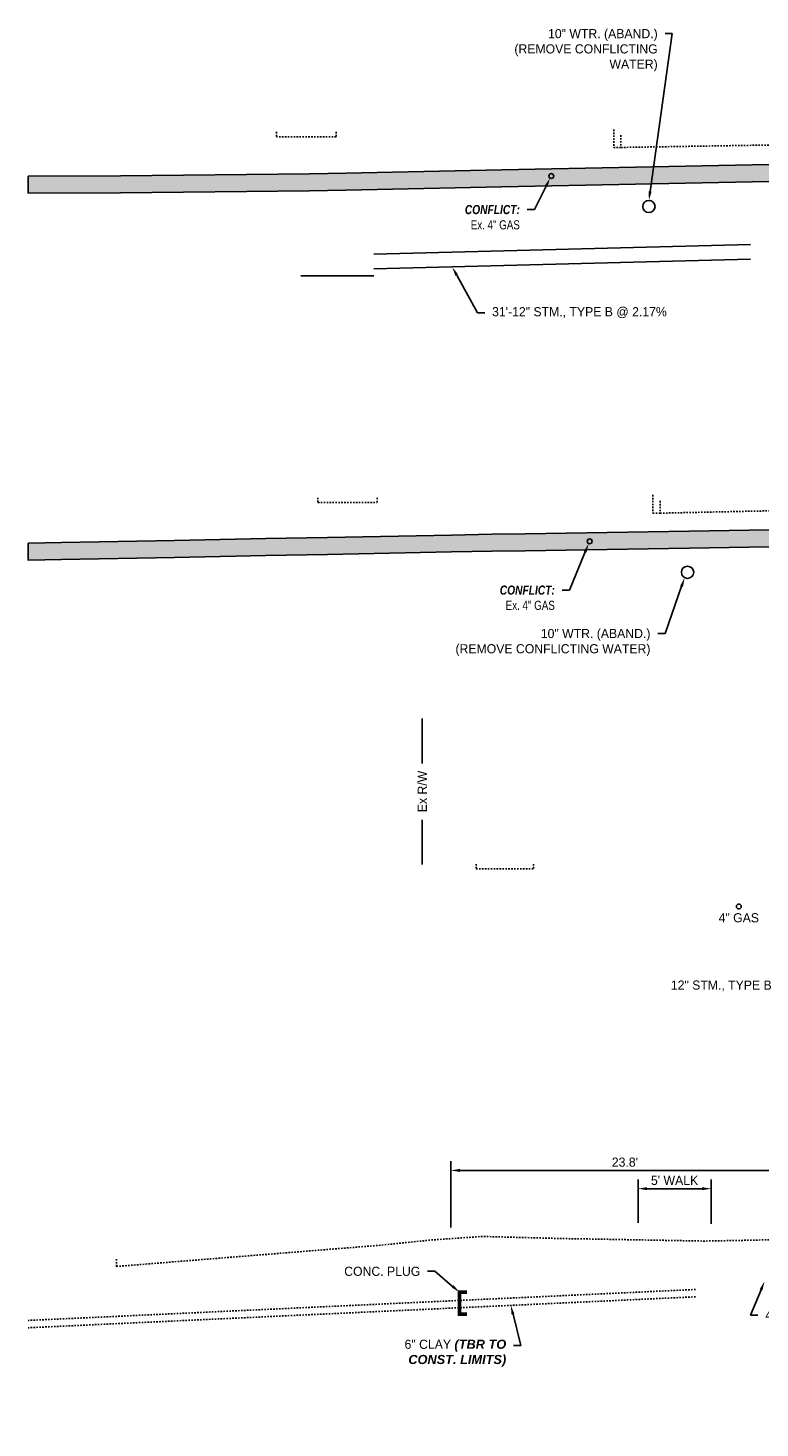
# Model space of a CAD drawing. Header units: feet. Extents: x 161250 to 169758, y 287353 to 289076.
# Tile 10 of 36: x 167526 to 167576, y 287964 to 288060. Entities that reach past the tile are written whole.
import ezdxf
from ezdxf import colors
from ezdxf.entities.mleader import LeaderData, LeaderLine
from ezdxf.math import Vec2, Vec3

# ---------------------------------------------------------------- set-up
doc = ezdxf.new("R2010")
doc.units = ezdxf.units.FT
doc.header["$MEASUREMENT"] = 0
doc.linetypes.add('OhDOT_USTN2', pattern=[0.11, 0.069, -0.041])
doc.linetypes.add('OhDOT_USTN5', pattern=[0.11, 0.055, -0.055])
doc.layers.add('DR_P_Storm_Sewer', color=1, linetype='Continuous', true_color=0xff0000)
for name, color, linetype in [('DR_P_Text', 1, 'Continuous'), ('DR_X_Storm_Sewer', 200, 'OhDOT_USTN5'), ('DR_X_Text', 210, 'Continuous'), ('PV_P_Curb', 6, 'Continuous'), ('RD_P_Text', 1, 'Continuous'), ('RW_X_Fee_RW', 50, 'rowex'), ('SC_Shading1', 247, 'Continuous'), ('UT_X_Gas', 52, 'gasex'), ('UT_X_Gas_Text', 56, 'Continuous'), ('UT_X_Water_Text', 142, 'Continuous'), ('XS_X_Ground_Line', 180, 'OhDOT_USTN2')]:
    doc.layers.add(name, color=color, linetype=linetype)
doc.styles.add('Slanted-Normal', font='font31.shx', dxfattribs={"height": 0.1})
doc.styles.get("Standard").update_dxf_attribs({"font": 'font31.shx'})
doc.styles.add('Straight-Normal', font='font30.shx', dxfattribs={"height": 0.1})
doc.linetypes.add('gasex', pattern='A,0.15,-0.2,0.15,-0.2,0.15,-0.1,["G",Straight-Normal,S=1,R=0,X=0,Y=-0.06],-0.15,0.15,-0.2,0.15,-0.2', length=1.8)
doc.linetypes.add('rowex', pattern='A,0.75,-0.05,["Ex R/W",Straight-Normal,S=1,R=0,X=0,Y=-0.06],-0.7,0.75,-0.3,0.75,-0.3,0.75,-0.3,0.75,-0.3', length=5.7)
doc.dimstyles.new('COEC', dxfattribs={"dimscale": 13.9, "dimtxt": 0.18, "dimasz": 0.18, "dimexe": 0.18, "dimexo": 0.0625, "dimgap": 0.09, "dimtad": 1, "dimzin": 0, "dimdsep": 46, "dimtxsty": 'Standard', "dimcen": 0.09, "dimclrd": 256, "dimclre": 256, "dimclrt": 256, "dimaunit": 1, "dimadec": 4, "dimazin": 0, "dimtfac": 1, "dimtofl": 0, "dimtmove": 0, "dimatfit": 3, "dimfxl": 1, "dimtolj": 1, "dimtzin": 0, "dimlwd": -1, "dimlwe": -1, "dimarcsym": 0})
pattern_1 = [(0, (0, 0), (0.5, 0.5), [0.5, -0.5]), (90, (0.5, 0), (-0.5, 0.5), [0.5, -0.5])]

# ---------------------------------------------------------------- blocks, each defined once
blk = doc.blocks.new('*D1444')
at = {"layer": 'Defpoints', "color": 0, "transparency": 16777216}
for p in [(167579.008, 287981.474), (167555.206, 287977.311), (167579.008, 287977.093)]:
    blk.add_point(p, dxfattribs=at)
at = {"layer": 'RD_P_Text', "transparency": 16777216}
for p, q in [((167555.206, 287977.561), (167555.206, 287982.099)), ((167555.831, 287981.474), (167578.383, 287981.474)), ((167579.008, 287977.343), (167579.008, 287982.099))]:
    blk.add_line(p, q, dxfattribs=at)
for points in [[(167555.831, 287981.578), (167555.831, 287981.37), (167555.206, 287981.474)], [(167578.383, 287981.578), (167578.383, 287981.37), (167579.008, 287981.474)]]:
    blk.add_solid(points, dxfattribs=at)
at = {"layer": 'RD_P_Text', "transparency": 16777216, "insert": (167567.107, 287982.037), "char_height": 0.625, "attachment_point": 5}
blk.add_mtext("\\A1;23.8'", dxfattribs=at)
blk = doc.blocks.new('*D1445')
at = {"layer": 'Defpoints', "color": 0, "transparency": 16777216}
for p in [(167573.004, 287980.226), (167568.002, 287977.643), (167573.004, 287977.574)]:
    blk.add_point(p, dxfattribs=at)
at = {"layer": 'RD_P_Text', "transparency": 16777216}
for p, q in [((167568.002, 287977.893), (167568.002, 287980.851)), ((167573.004, 287977.824), (167573.004, 287980.851)), ((167568.627, 287980.226), (167572.379, 287980.226))]:
    blk.add_line(p, q, dxfattribs=at)
for points in [[(167568.627, 287980.331), (167568.627, 287980.122), (167568.002, 287980.226)], [(167572.379, 287980.331), (167572.379, 287980.122), (167573.004, 287980.226)]]:
    blk.add_solid(points, dxfattribs=at)
at = {"layer": 'RD_P_Text', "transparency": 16777216, "insert": (167570.503, 287980.789), "char_height": 0.625, "attachment_point": 5}
blk.add_mtext("\\A1;5' WALK", dxfattribs=at)

msp = doc.modelspace()

# ---------------------------------------------------------------- hatches: boundary and pattern name
at = {"layer": 'SC_Shading1'}
h = msp.add_hatch(dxfattribs=at)
h.set_pattern_fill('ZIGZAG', color=256, scale=4)
h.set_pattern_definition(pattern_1)
h.paths.add_polyline_path([(167526.305, 288049.462), (167532.631, 288049.484), (167545.553, 288049.629), (167548.032, 288049.672), (167558.691, 288049.886), (167567.832, 288050.082), (167579.225, 288050.302), (167582.908, 288050.371), (167596.305, 288050.639), (167612.529, 288050.253), (167612.529, 288050.233), (167615.029, 288050.025), (167615.029, 288048.865), (167612.529, 288049.073), (167612.529, 288049.093), (167596.305, 288049.479), (167582.908, 288049.211), (167579.225, 288049.142), (167567.832, 288048.922), (167558.691, 288048.726), (167548.032, 288048.512), (167545.553, 288048.469), (167532.631, 288048.324), (167526.305, 288048.302)])
h = msp.add_hatch(dxfattribs=at)
h.set_pattern_fill('ZIGZAG', color=256, scale=4)
h.set_pattern_definition(pattern_1)
h.paths.add_polyline_path([(167526.305, 288024.374), (167528.602, 288024.41), (167536.317, 288024.554), (167542.553, 288024.676), (167546.778, 288024.759), (167555.25, 288024.925), (167558.037, 288024.979), (167560.29, 288025.011), (167571.499, 288025.184), (167582.405, 288025.378), (167596.306, 288025.656), (167612.049, 288025.23), (167612.049, 288025.21), (167614.549, 288025.002), (167614.549, 288023.842), (167612.049, 288024.05), (167612.049, 288024.07), (167596.306, 288024.496), (167582.405, 288024.218), (167571.499, 288024.024), (167560.29, 288023.851), (167558.037, 288023.819), (167555.25, 288023.765), (167546.778, 288023.599), (167542.553, 288023.516), (167536.317, 288023.394), (167528.602, 288023.25), (167526.305, 288023.214)])

# ---------------------------------------------------------------- linework, layer by layer
at = {"layer": 'DR_P_Storm_Sewer', "flags": 128}
for points in [[(167549.95, 288044.123), (167575.687, 288044.793)], [(167549.95, 288043.123), (167575.687, 288043.793)], [(167549.95, 288042.643), (167544.95, 288042.643)]]:
    msp.add_lwpolyline(points, dxfattribs=at)
at = {"layer": 'DR_P_Storm_Sewer', "const_width": 0.25, "flags": 128}
msp.add_lwpolyline([(167556.305, 287973.143), (167555.805, 287973.143), (167555.805, 287971.643), (167556.305, 287971.643)], dxfattribs=at)
at = {"layer": 'DR_X_Storm_Sewer', "flags": 128}
for points in [[(167571.935, 287973.333), (167526.305, 287971.216)], [(167571.935, 287972.833), (167526.305, 287970.716)]]:
    msp.add_lwpolyline(points, dxfattribs=at)
at = {"layer": 'PV_P_Curb', "flags": 128}
for points in [[(167526.305, 288049.462), (167532.631, 288049.484), (167545.553, 288049.629), (167548.032, 288049.672), (167558.691, 288049.886), (167567.832, 288050.082), (167579.225, 288050.302)], [(167579.225, 288049.142), (167567.832, 288048.922), (167558.691, 288048.726), (167548.032, 288048.512), (167545.553, 288048.469), (167532.631, 288048.324), (167526.305, 288048.302), (167526.305, 288049.462)], [(167526.305, 288024.374), (167528.602, 288024.41), (167536.317, 288024.554), (167542.553, 288024.676), (167546.778, 288024.759), (167555.25, 288024.925), (167558.037, 288024.979), (167560.29, 288025.011), (167571.499, 288025.184), (167582.405, 288025.378)], [(167582.405, 288024.218), (167571.499, 288024.024), (167560.29, 288023.851), (167558.037, 288023.819), (167555.25, 288023.765), (167546.778, 288023.599), (167542.553, 288023.516), (167536.317, 288023.394), (167528.602, 288023.25), (167526.305, 288023.214), (167526.305, 288024.374)]]:
    msp.add_lwpolyline(points, dxfattribs=at)
at = {"layer": 'RW_X_Fee_RW', "linetype": 'Continuous', "flags": 128}
for points in [[(167553.259, 288009.292), (167553.259, 288012.388)], [(167553.259, 288002.388), (167553.259, 288005.443)]]:
    msp.add_lwpolyline(points, dxfattribs=at)
at = {"layer": 'UT_X_Gas'}
for centre in [(167562.08, 288049.471), (167564.696, 288024.493), (167574.891, 287999.521)]:
    msp.add_circle(centre, 0.166, dxfattribs=at)
at = {"layer": 'UT_X_Water_Text'}
for centre in [(167568.747, 288047.385), (167571.392, 288022.376)]:
    msp.add_circle(centre, 0.417, dxfattribs=at)
at = {"layer": 'XS_X_Ground_Line', "flags": 128}
for points in [[(167543.285, 288052.487), (167543.285, 288052.154)], [(167547.364, 288052.485), (167547.364, 288052.152)], [(167566.339, 288052.646), (167566.339, 288051.427)], [(167566.839, 288052.261), (167566.839, 288051.427)], [(167547.364, 288052.152), (167543.285, 288052.154)], [(167566.839, 288051.427), (167566.339, 288051.427)], [(167566.839, 288051.427), (167575.641, 288051.571), (167581.624, 288051.653), (167589.589, 288051.485), (167596.305, 288051.341), (167597.163, 288051.322)], [(167546.121, 288027.475), (167546.121, 288027.142)], [(167550.162, 288027.471), (167550.162, 288027.138)], [(167569.004, 288027.665), (167569.004, 288026.418)], [(167546.121, 288027.142), (167550.162, 288027.138)], [(167569.517, 288026.418), (167569.004, 288026.418)], [(167569.517, 288027.252), (167569.517, 288026.418)], [(167569.517, 288026.418), (167572.813, 288026.491), (167576.11, 288026.563), (167580.159, 288026.619), (167584.209, 288026.674), (167590.257, 288026.545), (167596.305, 288026.417), (167599.459, 288026.349)], [(167556.937, 288002.425), (167556.937, 288002.092)], [(167560.853, 288002.426), (167560.853, 288002.093)], [(167556.937, 288002.092), (167560.853, 288002.093)], [(167532.352, 287974.909), (167541.37, 287975.634), (167550.389, 287976.36), (167553.785, 287976.712), (167557.368, 287976.961), (167562.853, 287976.815), (167564.904, 287976.783), (167568.717, 287976.714), (167572.53, 287976.645), (167576.161, 287976.713), (167578.521, 287976.787), (167581.547, 287976.845)], [(167532.352, 287975.409), (167532.352, 287974.909)]]:
    msp.add_lwpolyline(points, dxfattribs=at)

# ---------------------------------------------------------------- texts
at = {"layer": 'RW_X_Fee_RW', "insert": (167553.259, 288007.388), "char_height": 0.625, "attachment_point": 5, "rotation": 90}
msp.add_mtext_dynamic_manual_height_columns('Ex R/W', width=9.60773, gutter_width=10, heights=[0], dxfattribs=at)
at = {"layer": 'UT_X_Gas_Text', "insert": (167574.891, 287999.064), "char_height": 0.625, "attachment_point": 2}
msp.add_mtext_dynamic_manual_height_columns('4" GAS', width=4.5, gutter_width=10, heights=[0], dxfattribs=at)

# ---------------------------------------------------------------- dimensions: what is measured, and where the dimension line sits
at = {"layer": 'RD_P_Text'}
for base, p1, p2, text, picture, middle in [((167579.008, 287981.474), (167555.206, 287977.311), (167579.008, 287977.093), "23.8'", '*D1444', (167567.107, 287982.037)), ((167573.004, 287980.226), (167568.002, 287977.643), (167573.004, 287977.574), "5' WALK", '*D1445', (167570.503, 287980.789))]:
    dim = msp.add_linear_dim(base=base, p1=p1, p2=p2, text=text, dimstyle='COEC', override={"dimscale": 5, "dimtxt": 0.125, "dimasz": 0.125, "dimexe": 0.125, "dimexo": 0.05, "dimgap": 0.05}, dxfattribs=at)
    dim.commit()
    dim.dimension.update_dxf_attribs({"geometry": picture, "text_midpoint": middle})

# ---------------------------------------------------------------- leaders
at = {"layer": 'DR_P_Text'}
ml = msp.add_multileader_mtext('Standard', dxfattribs=at)
ml.set_content('31\'-12" STM., TYPE B @ 2.17%', color=256, style='Slanted-Normal')
ml.set_leader_properties()
ml.build(insert=Vec2(0, 0))
ml.multileader.update_dxf_attribs({"dogleg_length": 0.1, "arrow_head_size": 0.625, "scale": 5})
ctx = ml.context
ctx.base_point, ctx.scale, ctx.char_height, ctx.arrow_head_size, ctx.landing_gap_size, ctx.plane_origin = Vec3(167557.529, 288040.126), 5, 0.625, 0.625, 0.5, Vec3(167566.248, 288042.372)
notes = []
notes.append((ctx, [(0, (1, 1, 0), (167557.029, 288040.126), (1, 0), 0.5, [(0, [(167555.305, 288043.25)], 0, [])])]))
ctx.mtext.insert, ctx.mtext.flow_direction = Vec3(167558.029, 288040.508), 5
ml = msp.add_multileader_mtext('Standard', dxfattribs=at)
ml.set_content('12" STM., TYPE B', color=256, style='Slanted-Normal')
ml.set_leader_properties()
ml.build(insert=Vec2(0, 0))
ml.multileader.update_dxf_attribs({"dogleg_length": 0.1, "arrow_head_size": 0.625, "scale": 5})
ctx = ml.context
ctx.base_point, ctx.scale, ctx.char_height, ctx.arrow_head_size, ctx.landing_gap_size, ctx.plane_origin = Vec3(167568.802, 287994.079), 5, 0.625, 0.625, 0.5, Vec3(167577.564, 287997.475)
ctx.text_align_type = 2
notes.append((ctx, [(1, (1, 1, 0), (167578.139, 287994.079), (-1, 0), 0.5, [(0, [(167579.305, 287997.495)], 0, [])])]))
ctx.mtext.insert, ctx.mtext.alignment, ctx.mtext.flow_direction = Vec3(167577.139, 287994.461), 3, 5
ml = msp.add_multileader_mtext('Standard', dxfattribs=at)
ml.set_content('CONC. PLUG', color=256, style='Slanted-Normal')
ml.set_leader_properties()
ml.build(insert=Vec2(0, 0))
ml.multileader.update_dxf_attribs({"dogleg_length": 0.1, "arrow_head_size": 0.625, "scale": 5})
ctx = ml.context
ctx.base_point, ctx.scale, ctx.char_height, ctx.arrow_head_size, ctx.landing_gap_size, ctx.plane_origin = Vec3(167547.195, 287974.578), 5, 0.625, 0.625, 0.5, Vec3(167554.176, 287982.719)
ctx.text_align_type = 2
notes.append((ctx, [(1, (1, 1, 0), (167554.121, 287974.578), (-1, 0), 0.5, [(0, [(167555.805, 287973.143)], 0, [])])]))
ctx.mtext.insert, ctx.mtext.alignment, ctx.mtext.flow_direction = Vec3(167553.121, 287974.89), 3, 5
at = {"layer": 'DR_X_Text'}
ml = msp.add_multileader_mtext('Standard', dxfattribs=at)
ml.set_content('6" CLAY {\\fArial|b1|i1|c0|p34;\\C1;(TBR TO \\PCONST. LIMITS)}', color=256, style='Slanted-Normal')
ml.set_leader_properties()
ml.build(insert=Vec2(0, 0))
ml.multileader.update_dxf_attribs({"dogleg_length": 0.1, "arrow_head_size": 0.625, "scale": 5})
ctx = ml.context
ctx.base_point, ctx.scale, ctx.char_height, ctx.arrow_head_size, ctx.landing_gap_size, ctx.plane_origin = Vec3(167550.906, 287969.497), 5, 0.625, 0.625, 0.5, Vec3(167577.577, 287972.498)
ctx.text_align_type = 2
notes.append((ctx, [(1, (1, 1, 0), (167559.994, 287969.497), (-1, 0), 0.5, [(0, [(167559.305, 287972.247)], 0, [])])]))
ctx.mtext.insert, ctx.mtext.alignment, ctx.mtext.flow_direction = Vec3(167558.994, 287969.901), 3, 5
at = {"layer": 'UT_X_Gas_Text'}
ml = msp.add_multileader_mtext('Standard', dxfattribs=at)
ml.set_content('{\\fArial|b1|i1|c0|p34;\\W0.8;\\C1;CONFLICT:\\Ffont31|c0;\\C256;\\PEx. 4" GAS}', color=256, style='Slanted-Normal')
ml.set_leader_properties()
ml.build(insert=Vec2(0, 0))
ml.multileader.update_dxf_attribs({"dogleg_length": 0.1, "arrow_head_size": 0.625, "scale": 5})
ctx = ml.context
ctx.base_point, ctx.scale, ctx.char_height, ctx.arrow_head_size, ctx.landing_gap_size, ctx.plane_origin = Vec3(167555.471, 288047.179), 5, 0.625, 0.625, 0.5, Vec3(167558.716, 288040.033)
ctx.text_align_type = 2
notes.append((ctx, [(1, (1, 1, 0), (167560.927, 288047.179), (-1, 0), 0.5, [(0, [(167561.992, 288049.33)], 0, [])])]))
ctx.mtext.insert, ctx.mtext.alignment, ctx.mtext.flow_direction = Vec3(167559.927, 288047.491), 3, 5
ml = msp.add_multileader_mtext('Standard', dxfattribs=at)
ml.set_content('{\\fArial|b1|i1|c0|p34;\\W0.8;\\C1;CONFLICT:\\Ffont31|c0;\\C256;\\PEx. 4" GAS}', color=256, style='Slanted-Normal')
ml.set_leader_properties()
ml.build(insert=Vec2(0, 0))
ml.multileader.update_dxf_attribs({"dogleg_length": 0.1, "arrow_head_size": 0.625, "scale": 5})
ctx = ml.context
ctx.base_point, ctx.scale, ctx.char_height, ctx.arrow_head_size, ctx.landing_gap_size, ctx.plane_origin = Vec3(167557.86, 288021.16), 5, 0.625, 0.625, 0.5, Vec3(167561.349, 288015.045)
ctx.text_align_type = 2
notes.append((ctx, [(1, (1, 1, 0), (167563.316, 288021.16), (-1, 0), 0.5, [(0, [(167564.626, 288024.342)], 0, [])])]))
ctx.mtext.insert, ctx.mtext.alignment, ctx.mtext.flow_direction = Vec3(167562.316, 288021.472), 3, 5
ml = msp.add_multileader_mtext('Standard', dxfattribs=at)
ml.set_content('4" GAS', color=256, style='Slanted-Normal')
ml.set_leader_properties()
ml.build(insert=Vec2(0, 0))
ml.multileader.update_dxf_attribs({"dogleg_length": 0.1, "arrow_head_size": 0.625, "scale": 5})
ctx = ml.context
ctx.base_point, ctx.scale, ctx.char_height, ctx.arrow_head_size, ctx.landing_gap_size, ctx.plane_origin = Vec3(167576.199, 287971.578), 5, 0.625, 0.625, 0.5, Vec3(167559.549, 287972.376)
notes.append((ctx, [(0, (1, 1, 0), (167575.699, 287971.578), (1, 0), 0.5, [(0, [(167576.651, 287973.896)], 0, [])])]))
ctx.mtext.insert, ctx.mtext.flow_direction = Vec3(167576.699, 287971.89), 5
at = {"layer": 'UT_X_Water_Text'}
ml = msp.add_multileader_mtext('Standard', dxfattribs=at)
ml.set_content('10" WTR. (ABAND.)\\P(REMOVE CONFLICTING\\PWATER)', color=256, style='Slanted-Normal')
ml.set_leader_properties()
ml.build(insert=Vec2(0, 0))
ml.multileader.update_dxf_attribs({"dogleg_length": 0.1, "arrow_head_size": 0.625, "scale": 5})
ctx = ml.context
ctx.base_point, ctx.scale, ctx.char_height, ctx.arrow_head_size, ctx.landing_gap_size, ctx.plane_origin = Vec3(167558.739, 288059.21), 5, 0.625, 0.625, 0.5, Vec3(167567.269, 288038.505)
ctx.text_align_type = 2
notes.append((ctx, [(0, (1, 1, 0), (167570.348, 288059.21), (-1, 0), 0.5, [(0, [(167568.747, 288047.802)], 0, [])])]))
ctx.mtext.insert, ctx.mtext.alignment, ctx.mtext.flow_direction = Vec3(167569.348, 288059.523), 3, 5
ml = msp.add_multileader_mtext('Standard', dxfattribs=at)
ml.set_content('10" WTR. (ABAND.)\\P(REMOVE CONFLICTING WATER)', color=256, style='Slanted-Normal')
ml.set_leader_properties()
ml.build(insert=Vec2(0, 0))
ml.multileader.update_dxf_attribs({"dogleg_length": 0.1, "arrow_head_size": 0.625, "scale": 5})
ctx = ml.context
ctx.base_point, ctx.scale, ctx.char_height, ctx.arrow_head_size, ctx.landing_gap_size, ctx.plane_origin = Vec3(167554.606, 288018.191), 5, 0.625, 0.625, 0.5, Vec3(167569.713, 288012.715)
ctx.text_align_type = 2
notes.append((ctx, [(0, (1, 1, 0), (167569.851, 288018.191), (-1, 0), 0.5, [(0, [(167571.19, 288022.011)], 0, [])])]))
ctx.mtext.insert, ctx.mtext.alignment, ctx.mtext.flow_direction = Vec3(167568.851, 288018.503), 3, 5
for ctx, leaders in notes:
    for number, flags, end, landing, length, lines in leaders:
        leader = LeaderData()
        leader.index, (leader.has_last_leader_line, leader.has_dogleg_vector, leader.attachment_direction) = number, flags
        leader.last_leader_point, leader.dogleg_vector, leader.dogleg_length = Vec3(end), Vec3(landing), length
        for number, points, colour, breaks in lines:
            line = LeaderLine()
            line.index, line.vertices, line.color, line.breaks = number, Vec3.list(points), colors.encode_raw_color(colour), breaks
            leader.lines.append(line)
        ctx.leaders.append(leader)

doc.saveas('drawing.dxf')
